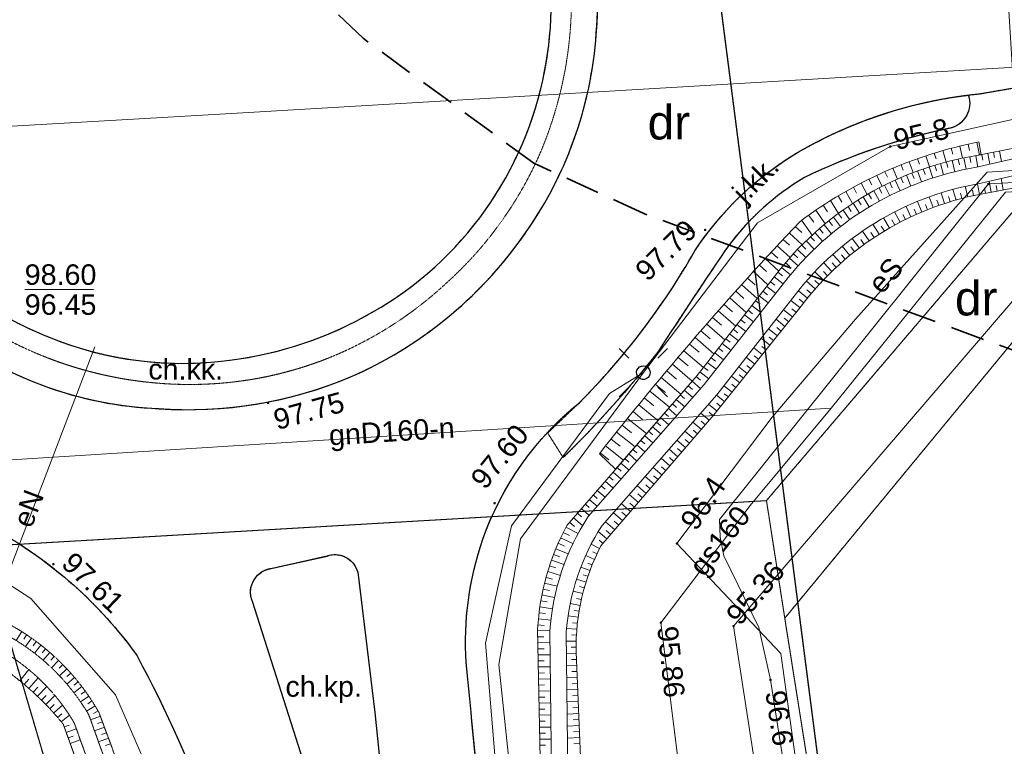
# Model space of a CAD drawing. Extents: x 7422214 to 7520672, y 5676479 to 5816239.
# Tile 12 of 42: x 7474299 to 7477901, y 5774667 to 5777325. Entities that reach past the tile are written whole.
import ezdxf
from ezdxf.enums import TextEntityAlignment as Align

# ---------------------------------------------------------------- set-up
doc = ezdxf.new("R2010")
doc.units = 0
for name, pattern in [('BORDER', [1.75, 0.5, -0.25, 0.5, -0.25, 0, -0.25]), ('DASHED', [0.75, 0.5, -0.25]), ('HIDDEN', [0.375, 0.25, -0.125]), ('PRZER2-1', [1.5, 1, -0.5]), ('PRZER2_5-1', [1.75, 1.25, -0.5]), ('PRZER3-1', [2, 1.5, -0.5])]:
    doc.linetypes.add(name, pattern=pattern)
doc.layers.get('0').update_dxf_attribs({"linetype": 'CONTINUOUS'})
doc.layers.add('!!mapa dcp', color=254, linetype='CONTINUOUS', lineweight=25)
doc.layers.add('- AGP-1_WYMIARY', color=230, linetype='CONTINUOUS', lineweight=9)
doc.layers.add('Granica_opracowania', color=12, linetype='DASHED')
doc.styles.add('Arial', font='arial.ttf')

# ---------------------------------------------------------------- blocks, each defined once
blk = doc.blocks.new('GSPWPS1')
blk.add_hatch(color=0).paths.add_polyline_path([(-0.045, 0), (-0.043467, -0.011647), (-0.038971, -0.0225), (-0.03182, -0.03182), (-0.0225, -0.038971), (-0.011647, -0.043467), (0, -0.045), (0.011647, -0.043467), (0.0225, -0.038971), (0.03182, -0.03182), (0.038971, -0.0225), (0.043467, -0.011647), (0.045, 0), (0.043467, 0.011647), (0.038971, 0.0225), (0.03182, 0.03182), (0.0225, 0.038971), (0.011647, 0.043467), (0, 0.045), (-0.011647, 0.043467), (-0.0225, 0.038971), (-0.03182, 0.03182), (-0.038971, 0.0225), (-0.043467, 0.011647)])
blk = doc.blocks.new('GUPESH1')
blk.add_hatch(color=0).paths.add_polyline_path([(-0.045, 0), (-0.043467, -0.011647), (-0.038971, -0.0225), (-0.03182, -0.03182), (-0.0225, -0.038971), (-0.011647, -0.043467), (0, -0.045), (0.011647, -0.043467), (0.0225, -0.038971), (0.03182, -0.03182), (0.038971, -0.0225), (0.043467, -0.011647), (0.045, 0), (0.043467, 0.011647), (0.038971, 0.0225), (0.03182, 0.03182), (0.0225, 0.038971), (0.011647, 0.043467), (0, 0.045), (-0.011647, 0.043467), (-0.0225, 0.038971), (-0.03182, 0.03182), (-0.038971, 0.0225), (-0.043467, 0.011647)])
blk = doc.blocks.new('GUPGSH1')
blk.add_hatch(color=0).paths.add_polyline_path([(-0.045, 0), (-0.043467, -0.011647), (-0.038971, -0.0225), (-0.03182, -0.03182), (-0.0225, -0.038971), (-0.011647, -0.043467), (0, -0.045), (0.011647, -0.043467), (0.0225, -0.038971), (0.03182, -0.03182), (0.038971, -0.0225), (0.043467, -0.011647), (0.045, 0), (0.043467, 0.011647), (0.038971, 0.0225), (0.03182, 0.03182), (0.0225, 0.038971), (0.011647, 0.043467), (0, 0.045), (-0.011647, 0.043467), (-0.0225, 0.038971), (-0.03182, 0.03182), (-0.038971, 0.0225), (-0.043467, 0.011647)])
blk = doc.blocks.new('GUPWSH1')
blk.add_hatch(color=0).paths.add_polyline_path([(-0.045, 0), (-0.043467, -0.011647), (-0.038971, -0.0225), (-0.03182, -0.03182), (-0.0225, -0.038971), (-0.011647, -0.043467), (0, -0.045), (0.011647, -0.043467), (0.0225, -0.038971), (0.03182, -0.03182), (0.038971, -0.0225), (0.043467, -0.011647), (0.045, 0), (0.043467, 0.011647), (0.038971, 0.0225), (0.03182, 0.03182), (0.0225, 0.038971), (0.011647, 0.043467), (0, 0.045), (-0.011647, 0.043467), (-0.0225, 0.038971), (-0.03182, 0.03182), (-0.038971, 0.0225), (-0.043467, 0.011647)])
blk = doc.blocks.new('GUPISL1_9')
at = {"color": 0}
for points in [[(-0.883883, 0.883883), (-0.53033, 0.53033)], [(0.883883, 0.883883), (0.53033, 0.53033)], [(-0.883883, -0.883883), (-0.53033, -0.53033)], [(0.883883, -0.883883), (0.53033, -0.53033)]]:
    blk.add_lwpolyline(points, dxfattribs=at)
blk.add_lwpolyline([(0, 0.25), (0.085505, 0.234922), (0.160697, 0.19151), (0.216507, 0.125), (0.241482, 0.064705), (0.25, 0), (0.241482, -0.064705), (0.216507, -0.125), (0.170042, -0.183262), (0.10847, -0.225242), (0.03726, -0.247207), (-0.03726, -0.247207), (-0.10847, -0.225242), (-0.170042, -0.183262), (-0.216507, -0.125), (-0.243732, -0.05563), (-0.2493, 0.018682), (-0.232718, 0.091335), (-0.195458, 0.155872), (-0.14083, 0.20656), (-0.07369, 0.238893)], close=True, dxfattribs=at)
blk = doc.blocks.new('mapa dcp')
at = {"layer": '!!mapa dcp', "color": 252, "linetype": 'PRZER3-1', "lineweight": 18}
for points in [[(2541.2, -8794.3), (2240.9, -7771.9), (1071.9, -3789.9), (720.9, -2600.9), (37.9, -638.9), (-645.1, 1324.1), (-1643.1, 4190.1), (-3351.1, 8686.1), (-4700.3, 12240), (-5376.3, 14020.2)], [(32419.2, 2334.6), (20715.4, 1622.5), (6704.3, 769.9), (4287.5, 622.6), (3208.5, 1558.3), (-645.1, 1324.1), (37.9, -638.9), (720.9, -2600.9), (1203, -2572.8), (3591.1, -2433.4), (4488.8, -1380.3), (6777.6, -1245.9), (20836.4, -423.2), (32419.2, 254.5)], [(32419.2, 254.5), (20836.4, -423.2), (6777.6, -1245.9), (6091.9, -1531.9), (4653.9, -1656.9), (3658.1, -2863.3), (4420.7, -7677.7), (4597.2, -8794.3)], [(4597.2, -8794.3), (4420.7, -7677.7), (3658.1, -2863.3), (3591.1, -2433.4), (1203, -2572.8), (720.9, -2600.9), (1071.9, -3789.9), (2240.9, -7771.9), (2541.2, -8794.3)]]:
    blk.add_lwpolyline(points, dxfattribs=at)
at = {"layer": '!!mapa dcp', "color": 252, "linetype": 'Continuous', "lineweight": 18}
for points in [[(2541.2, -8794.3), (2240.9, -7771.9), (1071.9, -3789.9), (720.9, -2600.9), (37.9, -638.9), (-645.1, 1324.1), (-1643.1, 4190.1), (-3351.1, 8686.1), (-3643, 8670), (-1925.1, 4077.1), (-909, 1172), (411, -2620), (788.9, -3887.9), (2230.4, -8794.3)], [(3140.9, -1964.9), (3558.9, -1416.9), (4043.9, -1137.9), (4501.9, -1035.9), (4466.9, -461.9), (4652.9, -397.9), (4467.9, -357.9), (4429.9, 187.1), (4027.9, 200.1), (3594.9, 335.1), (2954.9, 963.1), (2344.9, 1482.1), (2011.9, 2124.1), (1361.9, 2088.1), (1322.9, 2728.1), (1286.9, 2816.1)], [(16837.9, 1276.1), (16715.9, 1290.1), (15307.9, 1168.1), (14334.9, 1147.1), (13207.9, 1056.1), (12900.9, 1014.1), (12864.9, 434.1), (12858.9, -252.9), (12876.9, -687.9), (10500.9, -849.9), (9245.9, -912.9), (6897.9, -1074.9), (4398.9, -1231.9), (3916.9, -1768.9), (3611.9, -2127.9), (3263.9, -2589.9), (3643.9, -2992.9), (3917.9, -4961.9), (4092.9, -6145.9), (4513.9, -8553.9), (4551.2, -8794.3)], [(198.5, -1100.2), (1655.4, -1016.1), (5534, -787.1), (6385.5, -737.8), (10232.5, -500), (13925.7, -277.7), (16905.7, -98.2), (21189.2, 158.3), (21335.8, 162.6), (23157, 257.1), (27273.8, 455.9), (28650, 550.7)], [(21183.9, -187.9), (18291.9, -373.9), (16995.9, -466.9), (16792.9, -419.9), (16641.9, -459.9), (14629.9, -580.9), (13257.9, -704.9), (13038.9, -747.9), (10867.9, -913.9), (10515.9, -934.9), (10283.9, -949.9), (7891.9, -1094.9), (4402.9, -1274.9), (3419.9, -2501.9), (3421.9, -2566.9), (3434.9, -2634.9), (3563.9, -2896.9), (3605.9, -3088.9), (3768.9, -4134.9), (3828.9, -4616.9), (1348.9, -5004.9), (54.9, -4045.9)], [(32419.2, -5575.6), (30932.3, -6454.4), (4420.7, -7677.7), (3658.1, -2863.3), (4653.9, -1656.9), (6091.9, -1531.9), (6777.6, -1245.9), (32419.2, 254.5)], [(3828.2, -2094.8), (4466, -1305.2), (10215.3, -981.3), (16416.3, -620.6), (18538, -506.9), (21651.3, -333.7), (26604.7, -52.1), (28718.1, 61.6)], [(-1570.1, -118.9), (-1538.1, -707.9), (-1735.1, -774.9), (-1533.1, -818.9), (-1494.1, -1339.9), (-948.1, -1399.9), (-535.1, -1594.9), (86.9, -2269.9), (776.9, -2711.9), (899.9, -2790.9), (1209.9, -3143.9), (1457.9, -3713.9), (2022.9, -3606.9), (2112.9, -3740.9), (2132.9, -3583.9), (2606.9, -3479.9), (2563.9, -2954.9), (2658.9, -2524.9), (3016.9, -2041.9), (3140.9, -1964.9)], [(-5760.4, -1438.7), (-5655.3, -2120.9), (-4840.3, -3134.1), (-4532.7, -3086.4), (-3149.2, -2872.2), (-1319.1, -2588.8), (-26.9, -3736.2), (1286.6, -4901.6), (1461.9, -4873.8), (3092.4, -4621), (3714.8, -4525), (3723.6, -4523.2), (3705, -4404.4), (3470.8, -2892.5), (4610.3, -1564.1), (5554.9, -1423.9), (6020.5, -1309.8), (6385.5, -737.8)], [(4266.8, -1144.4), (4272.3, -1165.7)], [(4308.6, -1180.3), (4298, -1136.4)], [(4329.3, -1129.1), (4334.3, -1151.8)], [(4370.3, -1168.9), (4360.7, -1122.4)], [(4143.9, -1182.3), (4150.9, -1202.2)], [(4187.6, -1212.1), (4174.3, -1171.9)], [(4205, -1162.1), (4211.4, -1182.5)], [(4248, -1194.5), (4235.8, -1152.9)], [(4292.1, -1183.8), (4296.7, -1204.5)], [(4322.1, -1220.8), (4313.7, -1179.3)], [(4335.4, -1175.1), (4339.2, -1195.9)], [(4364, -1212.8), (4357.1, -1171.4)], [(4378.8, -1167.2), (4382.7, -1187.4)], [(4408.2, -1202.7), (4400.4, -1163)], [(4422, -1158.8), (4425.8, -1178.3)], [(4451.2, -1192.9), (4443.7, -1154.6)], [(4070.8, -1256.7), (4053.9, -1217.1)], [(4083.7, -1204.9), (4091.7, -1224.6)], [(4128.3, -1233), (4113.7, -1193.3)], [(4164.8, -1219.7), (4171.9, -1239.8)], [(4199.2, -1253.2), (4185.8, -1212.7)], [(4206.8, -1206.1), (4212.8, -1226.6)], [(4239.3, -1241), (4228, -1199.9)], [(4249.3, -1194.2), (4254.5, -1214.8)], [(4280.5, -1230.1), (4270.6, -1188.8)], [(3966.2, -1257.2), (3976.3, -1277.9)], [(4014.1, -1283.9), (3995.2, -1243.3)], [(4024.4, -1229.9), (4033.4, -1249.9)], [(4080, -1299.5), (4062.5, -1260.5)], [(4082.6, -1251.6), (4091, -1271.2)], [(4119.1, -1282.6), (4102.9, -1243)], [(4123.4, -1234.9), (4131.2, -1254.8)], [(4158.8, -1267.1), (4144.1, -1227.1)], [(4457, -1296.6), (4449.2, -1255.1)], [(3909.1, -1286.8), (3920.9, -1308.3)], [(3959.6, -1313.7), (3937.5, -1271.7)], [(4003.1, -1289.6), (4013.1, -1308.5)], [(4042.2, -1317.6), (4022.7, -1279.5)], [(4042.5, -1269.8), (4051.6, -1289.2)], [(4284.5, -1333.5), (4273.4, -1294.6)], [(4327.2, -1322.2), (4317.6, -1283.6)], [(4370.2, -1312.8), (4362.8, -1274.4)], [(4391.9, -1308.7), (4388.5, -1289.4)], [(4413.6, -1304.7), (4406.2, -1265.1)], [(4435.3, -1300.7), (4431.5, -1280.4)], [(3853.2, -1318.7), (3866.8, -1341.5)], [(3906.2, -1346.7), (3881, -1302.5)], [(3967.4, -1358.7), (3945.4, -1322.1)], [(3964.4, -1310.9), (3975.1, -1329.4)], [(4004.4, -1337.5), (3983.6, -1300.1)], [(4200.8, -1361), (4185.9, -1322.2)], [(4242.4, -1346.4), (4229.7, -1307.3)], [(4263.4, -1339.7), (4257.4, -1320.2)], [(4305.8, -1327.6), (4300.6, -1308.2)], [(4348.7, -1317.3), (4344.6, -1298)], [(3798.7, -1352.7), (3814.6, -1376.8)], [(3854.8, -1382.5), (3825.8, -1335.4)], [(3889.7, -1357.7), (3901.6, -1375.5)], [(3931.3, -1381.4), (3908.1, -1345.5)], [(3926.6, -1333.6), (3937.9, -1351.7)], [(4119.6, -1395.4), (4101.7, -1356.9)], [(4139.6, -1386.2), (4131, -1366.9)], [(4159.8, -1377.4), (4143.4, -1338.6)], [(4180.2, -1369), (4172.4, -1349.6)], [(4221.5, -1353.5), (4214.8, -1333.9)], [(3745.5, -1389), (3763.9, -1414.8)], [(3806.1, -1420.4), (3771.9, -1370.6)], [(3862.4, -1430.2), (3836.2, -1396.5)], [(3853.8, -1383.3), (3866.6, -1400.3)], [(3896.1, -1405.4), (3871.6, -1370.3)], [(4041.4, -1436.3), (4019.9, -1398.8)], [(4080.1, -1415), (4060, -1377.1)], [(4099.7, -1405), (4090.1, -1386)], [(3696.7, -1430.4), (3720.6, -1452.7)], [(3758.9, -1461.5), (3719.5, -1407.8)], [(3784.9, -1438.4), (3798.8, -1454.4)], [(3829, -1456.8), (3801.7, -1424.1)], [(3818.8, -1410.2), (3832.2, -1426.8)], [(4003.6, -1459), (3980.8, -1422.2)], [(4022.4, -1447.4), (4011.3, -1428.9)], [(4060.6, -1425.4), (4050.2, -1406.6)], [(3721.5, -1497.5), (3674.8, -1453.9)], [(3752.1, -1467.8), (3766.5, -1483.4)], [(3796.7, -1484.6), (3768.4, -1452.9)], [(3931.1, -1509.1), (3905, -1474.2)], [(3966.9, -1483.3), (3942, -1447.6)], [(3985.1, -1471), (3973, -1452.9)], [(3677.3, -1544.3), (3630.9, -1500.9)], [(3652.8, -1477.4), (3676, -1499)], [(3720.4, -1498.5), (3735.3, -1513.5)], [(3765.5, -1513.6), (3736.1, -1483)], [(3896.4, -1536.3), (3868.5, -1502.8)], [(3913.6, -1522.5), (3900.2, -1505.3)], [(3948.8, -1496), (3936.1, -1478.4)], [(3635.9, -1593.5), (3587, -1548)], [(3609, -1524.4), (3632.6, -1546.5)], [(3706.9, -1574.5), (3675.2, -1546.7)], [(3689.9, -1530.4), (3705.6, -1544.5)], [(3735.4, -1543.8), (3705, -1514.3)], [(3862.8, -1565), (3833.9, -1532.5)], [(3879.5, -1550.5), (3865.3, -1534)], [(3565.4, -1571.7), (3591, -1594.9)], [(3679.2, -1606.9), (3646.6, -1580.3)], [(3660.7, -1563.4), (3676.8, -1577)], [(3830.5, -1594.9), (3800.5, -1563.5)], [(3846.5, -1579.8), (3831.8, -1563.8)], [(3522.2, -1619.5), (3549.6, -1644.2)], [(3596.8, -1643.5), (3543.8, -1595.6)], [(3652.2, -1640.7), (3619.2, -1614.9)], [(3632.8, -1597.5), (3649.3, -1610.5)], [(3799.4, -1626.2), (3768, -1596.5)], [(3814.7, -1610.4), (3799.3, -1595.2)], [(3557.1, -1694.3), (3500.7, -1643.3)], [(3625, -1675.4), (3592, -1649.7)], [(3605.6, -1632.3), (3622.1, -1645.2)], [(3769.6, -1658.7), (3737.4, -1630.3)], [(3784.3, -1642.3), (3768.4, -1627.7)], [(3517.4, -1745.1), (3457.6, -1691.1)], [(3479.1, -1667.2), (3508.2, -1693.5)], [(3597.8, -1710.1), (3564.9, -1684.4)], [(3578.5, -1667), (3594.9, -1679.9)], [(3741.1, -1692.3), (3708.3, -1665.4)], [(3755.1, -1675.4), (3738.9, -1661.5)], [(3436.3, -1715.2), (3467.3, -1742.3)], [(3570.5, -1744.8), (3537.7, -1719.2)], [(3551.3, -1701.8), (3567.7, -1714.6)], [(3713.8, -1727), (3680.8, -1700.5)], [(3727.4, -1709.6), (3710.6, -1696.7)], [(3393.9, -1763.6), (3426.3, -1791.9)], [(3478.6, -1794.9), (3415.1, -1739.4)], [(3543.3, -1779.5), (3510.6, -1753.9)], [(3524.2, -1736.5), (3540.5, -1749.3)], [(3686.3, -1761.4), (3653.5, -1735.2)], [(3700, -1744.2), (3683.6, -1731.1)], [(3438.9, -1845.6), (3372.8, -1787.8)], [(3516.1, -1814.2), (3483.4, -1788.7)], [(3497, -1771.3), (3513.3, -1784.1)], [(3658.7, -1795.9), (3626.3, -1769.9)], [(3644.9, -1813.1), (3628.8, -1800.2)], [(3672.5, -1778.7), (3656.2, -1765.6)], [(3399.3, -1896.4), (3330.4, -1836.2)], [(3351.6, -1812), (3385.4, -1841.5)], [(3488.8, -1848.9), (3456.3, -1823.4)], [(3469.9, -1806.1), (3486.2, -1818.8)], [(3631.1, -1830.3), (3599.1, -1804.6)], [(3617.3, -1847.5), (3601.4, -1834.7)], [(677.9, -3064.9), (1134.9, -1870.9)], [(3309.5, -1860.6), (3344.9, -1890.6)], [(3461.6, -1883.5), (3429.1, -1858.2)], [(3442.7, -1840.8), (3459, -1853.5)], [(3603.5, -1864.7), (3571.9, -1839.4)], [(3589.7, -1881.9), (3574, -1869.3)], [(3828.2, -2094.8), (3531.9, -2450.9), (3204.9, -2879.9), (3357.9, -4102.9), (3053.9, -4129.9), (1317.9, -4337.9), (982.9, -4367.9), (-413.1, -2501.9), (-1136.1, -2179.9), (-3116.2, -2410.8), (-4620.1, -2581.4), (-4702.1, -2589.9), (-5171.1, -2247.9), (-5564.1, -1899.8)], [(3360.5, -1946), (3288.7, -1885.1)], [(3434.4, -1918.2), (3402, -1892.9)], [(3415.6, -1875.6), (3431.8, -1888.2)], [(3548.3, -1933.5), (3517.5, -1908.8)], [(3575.9, -1899.1), (3544.7, -1874.1)], [(3562.1, -1916.3), (3546.6, -1903.9)], [(3319.8, -1995.8), (3247.1, -1934.2)], [(3267.9, -1909.7), (3304.3, -1940.5)], [(3407.1, -1952.9), (3374.8, -1927.7)], [(3388.4, -1910.3), (3404.6, -1923)], [(3520.8, -1967.9), (3490.2, -1943.5)], [(3534.5, -1950.7), (3519.2, -1938.4)], [(3140.9, -1964.9), (2691.9, -2572.9), (2611.9, -3032.9), (2653.9, -3426.9), (2752.9, -4629.9), (3181.9, -6587.9), (3638.5, -8794.3)], [(3226.3, -1958.8), (3262.5, -1989.4)], [(3333.8, -1979.6), (3349.4, -1993.1)], [(3379.9, -1987.6), (3347.7, -1962.5)], [(3361.3, -1945.1), (3377.4, -1957.7)], [(3493.2, -2002.3), (3463, -1978.2)], [(3507, -1985.1), (3491.8, -1973)], [(3185.1, -2008.1), (3221.3, -2037.9)], [(3278.6, -2043.3), (3205.5, -1983.3)], [(3304.9, -2012.9), (3320.4, -2026.4)], [(3350.5, -2023.3), (3319.4, -1996.3)], [(3465.6, -2036.8), (3435.8, -2012.9)], [(3479.4, -2019.6), (3464.4, -2007.6)], [(3236.4, -2091.9), (3164.7, -2033)], [(3276, -2046.2), (3291.4, -2059.6)], [(3321.4, -2056.4), (3290.5, -2029.6)], [(3438, -2071.2), (3408.5, -2047.5)], [(3451.8, -2054), (3437, -2042.1)], [(3194.2, -2140.5), (3123.8, -2082.7)], [(3144.3, -2057.8), (3179.8, -2087)], [(3247.1, -2079.5), (3262.4, -2092.8)], [(3292.3, -2089.6), (3261.5, -2062.9)], [(3410.4, -2105.6), (3379.4, -2080.7)], [(3424.2, -2088.4), (3409.1, -2076.3)], [(615.2, -2297.1), (3828.2, -2094.8)], [(3103.4, -2107.5), (3138.3, -2136.2)], [(3218.1, -2112.8), (3233.4, -2126)], [(3263.2, -2122.7), (3232.6, -2096.2)], [(3382.1, -2139.4), (3351.2, -2112.8)], [(3396.5, -2122.7), (3381.1, -2109.5)], [(3063.1, -2157.6), (3097.4, -2185)], [(3152.9, -2188.1), (3083.2, -2132.5)], [(3189.2, -2146.1), (3204.4, -2159.2)], [(3234.1, -2155.8), (3203.7, -2129.4)], [(3353.3, -2172.8), (3322.1, -2145.9)], [(3367.7, -2156.1), (3352.2, -2142.7)], [(3110.7, -2236.7), (3043.1, -2182.8)], [(3175.9, -2222.1), (3145.8, -2196)], [(3160.3, -2179.4), (3175.3, -2192.5)], [(3205, -2189), (3174.8, -2162.7)], [(3324.5, -2206.2), (3293, -2179)], [(3338.9, -2189.5), (3323.2, -2176)], [(3023, -2207.9), (3056.3, -2234.5)], [(3146.7, -2255.3), (3116.9, -2229.3)], [(3131.4, -2212.7), (3146.3, -2225.7)], [(3295.7, -2239.6), (3263.9, -2212.2)], [(3310.1, -2222.9), (3294.3, -2209.3)], [(2982.9, -2258.2), (3015.1, -2283.9)], [(3068.5, -2285.3), (3003, -2233.1)], [(3117.6, -2288.4), (3088, -2262.6)], [(3102.4, -2246), (3117.3, -2258.9)], [(3266.9, -2273), (3234.8, -2245.3)], [(3281.3, -2256.3), (3265.3, -2242.5)], [(3088.5, -2321.5), (3059, -2295.9)], [(3073.5, -2279.3), (3088.3, -2292.1)], [(3238.1, -2306.4), (3205.6, -2278.4)], [(3252.5, -2289.7), (3236.4, -2275.8)], [(3059.4, -2354.7), (3030.1, -2329.2)], [(3044.6, -2312.6), (3059.3, -2325.3)], [(3209.3, -2339.8), (3176.5, -2311.6)], [(3223.7, -2323.1), (3207.4, -2309.1)], [(3030.3, -2387.8), (3001.2, -2362.5)], [(3015.7, -2345.8), (3030.3, -2358.5)], [(3180.5, -2373.2), (3147.4, -2344.7)], [(3166.1, -2389.9), (3149.5, -2375.6)], [(3194.9, -2356.5), (3178.5, -2342.3)], [(2957.8, -2412.4), (2972.2, -2425)], [(3001.2, -2421), (2972.3, -2395.8)], [(2986.7, -2379.1), (3001.3, -2391.8)], [(3122.9, -2440), (3089.2, -2411)], [(3151.7, -2406.6), (3118.3, -2377.8)], [(3137.3, -2423.3), (3120.5, -2408.9)], [(2928.9, -2445.7), (2943.2, -2458.2)], [(2972.1, -2454.1), (2943.3, -2429.1)], [(3094.1, -2473.4), (3060.1, -2444.1)], [(3108.5, -2456.7), (3091.6, -2442.1)], [(2899.9, -2479), (2915.1, -2492.2)], [(2943, -2487.2), (2914.4, -2462.4)], [(3065.3, -2506.8), (3031, -2477.2)], [(3079.7, -2490.1), (3062.6, -2475.4)], [(2871, -2512.3), (2889.3, -2528.2)], [(2918.7, -2524.5), (2885.5, -2495.7)], [(3036.5, -2540.2), (3001.9, -2510.4)], [(3050.9, -2523.5), (3033.7, -2508.7)], [(2847.8, -2549.5), (2870.2, -2560.8)], [(2902.5, -2553.3), (2857.8, -2529.8)], [(3007.7, -2573.6), (2976, -2546.3)], [(3022.1, -2556.9), (3005, -2542.1)], [(2829.2, -2589.4), (2851.9, -2599.5)], [(2883.5, -2590.3), (2838.3, -2569.3)], [(2981.1, -2608.5), (2950.1, -2592.7)], [(2993.3, -2590.3), (2979, -2578)], [(2866.4, -2628.3), (2820.6, -2609.7)], [(2971.4, -2628.3), (2955.5, -2620.9)], [(2851, -2667.1), (2804.9, -2651)], [(2812.5, -2630.3), (2835.4, -2639.1)], [(2962.3, -2648.4), (2930.1, -2634)], [(2953.8, -2668.7), (2937.3, -2662.1)], [(2837.5, -2706.6), (2791.2, -2692.9)], [(2797.8, -2671.8), (2820.9, -2679.5)], [(2945.8, -2689.3), (2912.2, -2677)], [(2825.9, -2746.6), (2779.5, -2735.4)], [(2785.1, -2714.1), (2808.3, -2720.5)], [(2931.5, -2731), (2896.9, -2720.4)], [(2938.4, -2710), (2921.3, -2704.2)], [(2774.5, -2756.9), (2797.6, -2762)], [(2919.5, -2773.4), (2884, -2764.5)], [(2925.2, -2752.1), (2907.7, -2747.1)], [(2765.9, -2800.1), (2789, -2804.1)], [(2816.1, -2787.9), (2769.9, -2778.4)], [(2914.4, -2794.9), (2896.4, -2791)], [(2759.4, -2843.7), (2782.4, -2846.4)], [(2808.4, -2828.9), (2762.4, -2821.9)], [(2909.9, -2816.5), (2873.6, -2809.3)], [(2905.9, -2838.2), (2887.6, -2835.2)], [(2802.7, -2870.3), (2757, -2865.7)], [(2902.6, -2860), (2865.6, -2854.6)], [(2899.9, -2881.8), (2881.2, -2879.8)], [(846.4, -2944.8), (867.1, -2912.4)], [(2754, -2909.6), (2799.1, -2908.7)], [(2755, -2887.6), (2777.8, -2889.5)], [(2897.7, -2903.8), (2860.1, -2900.9)], [(885.1, -2924.1), (874.5, -2940)], [(880.6, -2967.1), (902.8, -2936.1)], [(920.1, -2948.7), (908.8, -2963.9)], [(2754.5, -2931.7), (2776.8, -2931.2)], [(2755, -2953.7), (2799.4, -2952.8)], [(2895.2, -2947.8), (2859.3, -2946.9)], [(2896.1, -2925.8), (2877.6, -2924.7)], [(913.6, -2991.2), (937.1, -2961.6)], [(953.8, -2975.1), (941.9, -2989.6)], [(945.8, -3017.4), (970.2, -2988.9)], [(2755.4, -2975.8), (2777.5, -2975.3)], [(2894.8, -2969.9), (2877.2, -2969.7)], [(986.1, -3003.1), (973.5, -3016.9)], [(976.1, -3044.9), (1001.8, -3017.8)], [(2755.9, -2997.8), (2799.9, -2996.9)], [(2756.3, -3019.9), (2778.3, -3019.4)], [(2859.8, -2993.4), (2895.2, -2991.9)], [(2896.1, -3013.9), (2878.1, -3014.7)], [(860, -3092.4), (892.8, -3051.4)], [(1017, -3032.8), (1003.7, -3045.9)], [(1005, -3073.8), (1031.8, -3048.2)], [(2756.8, -3041.9), (2800.4, -3041)], [(2860.3, -3037.5), (2897.1, -3036)], [(2898, -3058), (2879.3, -3058.8)], [(876.5, -3106), (893.5, -3086.2)], [(892.7, -3120), (926.9, -3081.4)], [(1032.3, -3104.3), (1060.3, -3080.2)], [(1046.3, -3064.1), (1032.4, -3076.3)], [(1073.9, -3096.7), (1059.5, -3108.2)], [(2757.2, -3064), (2779, -3063.5)], [(2757.7, -3086), (2800.9, -3085.1)], [(2860.9, -3081.7), (2899, -3080)], [(908.7, -3134.3), (925.8, -3115.6)], [(924.3, -3148.9), (958.5, -3112.8)], [(1058, -3136.1), (1087.1, -3113.6)], [(1099.8, -3130.8), (1085, -3141.5)], [(2758.2, -3108.1), (2779.7, -3107.6)], [(2758.6, -3130.1), (2801.4, -3129.2)], [(2861.4, -3125.8), (2900.8, -3124.1)], [(2899.9, -3102.1), (2880.5, -3102.9)], [(939.7, -3163.8), (956.7, -3146.5)], [(954.8, -3178.9), (988.2, -3146.1)], [(1082, -3169.2), (1112.2, -3148.3)], [(1124, -3166.1), (1108.6, -3176.1)], [(2759.1, -3152.2), (2780.4, -3151.7)], [(2861.9, -3169.9), (2902.7, -3168.2)], [(2901.8, -3146.1), (2881.7, -3147)], [(969.6, -3194.4), (985.9, -3178.9)], [(984, -3210.2), (1016.3, -3181.6)], [(1104.3, -3203.6), (1135.4, -3184.2)], [(1146.3, -3202.6), (1130.2, -3211.9)], [(2759.5, -3174.2), (2801.9, -3173.3)], [(2760, -3196.3), (2781.1, -3195.8)], [(2903.7, -3190.2), (2882.9, -3191.1)], [(998.2, -3226.3), (1013.7, -3213)], [(1012, -3242.6), (1041.6, -3218.1)], [(1119.2, -3235.4), (1154.8, -3222.2)], [(2760.4, -3218.3), (2802.5, -3217.4)], [(2760.9, -3240.3), (2781.8, -3239.9)], [(2862.4, -3214), (2904.6, -3212.2)], [(2905.6, -3234.3), (2884.1, -3235.2)], [(1022.5, -3260.9), (1041, -3254.2)], [(1029.8, -3281), (1066.8, -3267.7)], [(1133.6, -3275.7), (1169.7, -3262.4)], [(1162.2, -3242.3), (1144.3, -3248.9)], [(2761.4, -3262.4), (2803, -3261.5)], [(2862.9, -3258.2), (2906.5, -3256.3)], [(1037, -3301.1), (1055.5, -3294.5)], [(1044.3, -3321.3), (1081.2, -3308)], [(1148, -3316), (1184.5, -3302.5)], [(1177.1, -3282.5), (1158.9, -3289.1)], [(2761.8, -3284.4), (2782.5, -3284)], [(2762.3, -3306.5), (2803.5, -3305.6)], [(2863.4, -3302.3), (2908.4, -3300.4)], [(2907.4, -3278.3), (2885.3, -3279.3)], [(1191.9, -3322.6), (1173.6, -3329.4)], [(2762.7, -3328.5), (2783.2, -3328.1)], [(2909.3, -3322.4), (2886.5, -3323.4)]]:
    blk.add_lwpolyline(points, dxfattribs=at)
at = {"layer": '!!mapa dcp', "color": 252, "linetype": 'HIDDEN', "lineweight": 35, "ltscale": 500}
blk.add_lwpolyline([(18291.9, 6913.1), (18655.9, 6231.1), (18697.5, 5474.8), (18953.6, 1676.6), (19009.2, 646.9), (18909.9, -55.9), (18469.9, -690.9), (17881.9, -1192.9), (17184.9, -1527.9), (16425.9, -1673.9), (6310.9, -2285.9), (5840.9, -2276.9), (5087.9, -2103.9), (3144.9, -1383.9), (2739.9, -1198.9), (2115.9, -741.9), (531.9, 769.1)], dxfattribs=at)
at = {"layer": '!!mapa dcp', "color": 252, "linetype": 'Continuous', "lineweight": 25}
for points in [[(1368.9, -2096.9, 0.117647), (2069.9, -1980.9, 0.136), (2697.9, -1470.9, 0.140085), (2968.9, -722.9, 0.149107), (2804.9, 59.1, 0.159559), (2203.9, 707.1, 0.15344), (1350.9, 897.1, 0.165518), (500.9, 557.1, 0.1528), (27.9, -167.9, 0.153903), (27.9, -1038.9, 0.162568), (568.9, -1800.9, 0.158562)], [(1627.9, -1919.9, 0.100449), (2151.9, -1742.9, 0.109683), (2562.9, -1369.9, 0.107837), (2779.9, -861.9, 0.096375), (2778.9, -352.9, 0.099005), (2578.9, 136.1, 0.112203), (2168.9, 533.1, 0.115971), (1580.9, 728.1, 0.103565), (987.9, 653.1, 0.119873), (472.9, 310.1, 0.12424), (171.9, -247.9, 0.116803), (157.9, -881.9, 0.128374), (429.9, -1445.9, 0.125712), (970.9, -1836.9, 0.129896)], [(2089.9, -3991.9), (1710.9, -2801.9, -0.511411), (1784.9, -2680.9), (1983.9, -2635.9, -0.475894), (2097.9, -2704.9), (2158.9, -3207.9), (2235.9, -3957.9, -0.410888), (2187.9, -4046.9, -0.459366)]]:
    blk.add_lwpolyline(points, format="xyb", close=True, dxfattribs=at)
at = {"layer": '!!mapa dcp', "color": 252, "linetype": 'PRZER3-1', "lineweight": 18}
for points in [[(1368.9, -2096.9, 0.117647), (2069.9, -1980.9, 0.136), (2697.9, -1470.9, 0.140085), (2968.9, -722.9, 0.149107), (2804.9, 59.1, 0.159559), (2203.9, 707.1, 0.15344), (1350.9, 897.1, 0.165518), (500.9, 557.1, 0.1528), (27.9, -167.9, 0.153903), (27.9, -1038.9, 0.162568), (568.9, -1800.9, 0.158562)], [(4329.9, -950.9, -0.445187), (4261.9, -1070.9, 0.061585), (3727.9, -1251.9, 0.09437), (3455.9, -1495.9, 0.008799), (3196.9, -1885.9, -0.031897), (2847.9, -2275.9), (2790.9, -2185.9), (2906.9, -2074.9, 0.066278), (3328.9, -1519.9, -0.107613), (3684.9, -1171.9, -0.107075)], [(2089.9, -3991.9), (1710.9, -2801.9, -0.511411), (1784.9, -2680.9), (1983.9, -2635.9, -0.475894), (2097.9, -2704.9), (2158.9, -3207.9), (2235.9, -3957.9, -0.410888), (2187.9, -4046.9, -0.459366)]]:
    blk.add_lwpolyline(points, format="xyb", close=True, dxfattribs=at)
at = {"layer": '!!mapa dcp', "color": 252, "linetype": 'PRZER2-1', "lineweight": 18}
for points in [[(1368.9, -2096.9, 0.117647), (2069.9, -1980.9, 0.136), (2697.9, -1470.9, 0.140085), (2968.9, -722.9, 0.149107), (2804.9, 59.1, 0.159559), (2203.9, 707.1, 0.15344), (1350.9, 897.1, 0.165518), (500.9, 557.1, 0.1528), (27.9, -167.9, 0.153903), (27.9, -1038.9, 0.162568), (568.9, -1800.9, 0.158562)], [(1643.9, -1998.9, 0.066523), (1990.9, -1910.9, 0.091685), (2420.9, -1636.9, 0.105346), (2760.9, -1167.9, 0.098752), (2877.9, -615.9, 0.088338), (2771.9, -86.9, 0.097851), (2447.9, 408.1, 0.1133), (1914.9, 734.1, 0.117239), (1270.9, 793.1, 0.11808), (663.9, 563.1, 0.117741), (225.9, 79.1, 0.116381), (55.9, -559.9, 0.119299), (195.9, -1217.9, 0.118722), (626.9, -1726.9, 0.063216), (943.9, -1903.9, 0.125019)], [(1326.9, -1999.9, 0.123224), (1990.9, -1910.9, 0.091685), (2420.9, -1636.9, 0.105346), (2760.9, -1167.9, 0.098752), (2877.9, -615.9, 0.088338), (2771.9, -86.9, 0.097851), (2447.9, 408.1, 0.1133), (1914.9, 734.1, 0.117239), (1270.9, 793.1, 0.11808), (663.9, 563.1, 0.117741), (225.9, 79.1, 0.116381), (55.9, -559.9, 0.119299), (195.9, -1217.9, 0.118722), (626.9, -1726.9, 0.132592)], [(1627.9, -1919.9, 0.100449), (2151.9, -1742.9, 0.109683), (2562.9, -1369.9, 0.107837), (2779.9, -861.9, 0.096375), (2778.9, -352.9, 0.099005), (2578.9, 136.1, 0.112203), (2168.9, 533.1, 0.115971), (1580.9, 728.1, 0.103565), (987.9, 653.1, 0.119873), (472.9, 310.1, 0.12424), (171.9, -247.9, 0.116803), (157.9, -881.9, 0.128374), (429.9, -1445.9, 0.125712), (970.9, -1836.9, 0.129896)], [(2089.9, -3991.9), (1710.9, -2801.9, -0.511411), (1784.9, -2680.9), (1983.9, -2635.9, -0.475894), (2097.9, -2704.9), (2158.9, -3207.9), (2235.9, -3957.9, -0.410888), (2187.9, -4046.9, -0.459366)]]:
    blk.add_lwpolyline(points, format="xyb", close=True, dxfattribs=at)
at = {"layer": '!!mapa dcp', "color": 252, "linetype": 'Continuous', "lineweight": 18}
for points in [[(6741.4, -247), (37.9, -638.9), (720.9, -2600.9), (3591.1, -2433.4), (4488.8, -1380.3), (6777.6, -1245.9)], [(3591.1, -2433.4), (4488.8, -1380.3), (6777.6, -1245.9), (6091.9, -1531.9), (4653.9, -1656.9), (3658.1, -2863.3)], [(3591.1, -2433.4), (720.9, -2600.9), (1071.9, -3789.9), (2240.9, -7771.9), (4420.7, -7677.7), (3658.1, -2863.3)]]:
    blk.add_lwpolyline(points, close=True, dxfattribs=at)
at = {"layer": '!!mapa dcp', "color": 252, "linetype": 'Continuous', "lineweight": 25}
for points in [[(2610.9, -4182.9, -0.002831), (2492.9, -3025.9, -0.099868), (2553.9, -2573.9, -0.13847), (2906.9, -2074.9, 0.066278), (3328.9, -1519.9, -0.107613), (3684.9, -1171.9, -0.111379), (4371.9, -944.9), (5654.9, -724.9, -0.049221), (6590.9, -631.9)], [(4329.9, -950.9, -0.445187), (4261.9, -1070.9, 0.061585), (3727.9, -1251.9, 0.09437), (3455.9, -1495.9, 0.008799), (3196.9, -1885.9, -0.031897), (2847.9, -2275.9)], [(-3613.1, -2457.9, -0.186405), (-3364.1, -1652.9, -0.15411), (-2765.1, -1242.9, -0.044528), (-2405.1, -1191.9, -0.005229), (-1125.1, -1247.9, -0.172912), (-425.1, -1542.9, 0.059288), (155.9, -2177.9, 0.060059), (773.9, -2540.9, -0.109936), (1287.9, -2998.9, -0.070462), (1762.9, -4291.9)]]:
    blk.add_lwpolyline(points, format="xyb", dxfattribs=at)
at = {"layer": '!!mapa dcp', "color": 252, "linetype": 'PRZER3-1', "lineweight": 18}
for points in [[(2610.9, -4182.9, -0.002831), (2492.9, -3025.9, -0.099868), (2553.9, -2573.9, -0.13847), (2906.9, -2074.9, 0.066278), (3328.9, -1519.9, -0.107613), (3684.9, -1171.9, -0.111379), (4371.9, -944.9), (5654.9, -724.9, -0.049221), (6590.9, -631.9)], [(-3613.1, -2457.9, -0.186405), (-3364.1, -1652.9, -0.15411), (-2765.1, -1242.9, -0.044528), (-2405.1, -1191.9, -0.005229), (-1125.1, -1247.9, -0.172912), (-425.1, -1542.9, 0.059288), (155.9, -2177.9, 0.060059), (773.9, -2540.9, -0.109936), (1287.9, -2998.9, -0.070462), (1762.9, -4291.9)]]:
    blk.add_lwpolyline(points, format="xyb", dxfattribs=at)
at = {"layer": '!!mapa dcp', "color": 252, "linetype": 'Continuous', "lineweight": 18}
for points in [[(5280.9, -1141.9), (4401.9, -1306.9, 0.1919), (3717.9, -1721.9), (3398.9, -2119.9), (2985.9, -2598.9, 0.124877), (2894.9, -2985.9), (2913.9, -3429.9), (3052.9, -4139.9), (2925.9, -4126.9), (2864.9, -3432.9), (2858.9, -2914.9, -0.125643), (2989.9, -2523.9), (3409.9, -2045.9), (3714.9, -1656.9, -0.182398), (4376.9, -1271.9), (4633.9, -1211.9)], [(4621.9, -1153.9), (4358.9, -1213.9, 0.183154), (3670.9, -1616.9), (3363.9, -2007.9), (2938.9, -2491.9, 0.128109), (2798.9, -2910.9), (2804.9, -3432.9), (2865.9, -4131.9), (2825.9, -4134.9), (2764.9, -3434.9), (2753.9, -2903.9, -0.108875), (2860.9, -2523.9), (3337.9, -1974.9), (3637.9, -1590.9, -0.186636), (4359.9, -1170.9), (5208.9, -1004.9)]]:
    blk.add_lwpolyline(points, format="xyb", dxfattribs=at)
blk.add_lwpolyline([(4376.8, -1167.6), (4359.9, -1170.9, 0.186636), (3637.9, -1590.9), (3337.9, -1974.9), (3039.6, -2318.6), (2979.9, -2261.9, -0.023261), (3713.9, -1411.9, -0.112128), (4367.9, -1120.9)], format="xyb", close=True, dxfattribs=at)
at = {"layer": '!!mapa dcp', "color": 252, "linetype": 'PRZER3-1', "lineweight": 18}
blk.add_lwpolyline([(3591.1, -2433.4), (4488.8, -1380.3), (6777.6, -1245.9), (6091.9, -1531.9), (4653.9, -1656.9), (3658.1, -2863.3)], close=True, dxfattribs=at)
at = {"layer": '!!mapa dcp', "color": 252, "linetype": 'PRZER2_5-1', "lineweight": 18}
for points in [[(1560.9, -4362.9), (1314.9, -3655.9), (1149.9, -3208.9, 0.164173), (751.9, -2851.9), (130.9, -2503.9), (-206.1, -2183.9), (-543.1, -1804.9), (-713.1, -1643.9, 0.113319), (-1204.1, -1498.9), (-2568.1, -1458.9, 0.183661), (-3310.1, -1992.9), (-3320.1, -2053.9), (-3286.1, -2088.9), (-3223.1, -2089.9, -0.177622), (-2534.1, -1601.9), (-1189.1, -1645.9, -0.121729), (-798.1, -1758.9), (-634.1, -1903.9), (-292.1, -2297.9), (40.9, -2606.9), (692.9, -2980.9, -0.098298), (1018.9, -3250.9), (1180.9, -3699.9), (1351.9, -4437.9)], [(1522.9, -4375.9), (1273.9, -3667.9), (1112.9, -3217.9, 0.164961), (730.9, -2885.9), (104.9, -2529.9), (-195.1, -2255.9), (-570.1, -1825.9, 0.155879), (-909.1, -1596.9), (-1192.1, -1542.9), (-2550.1, -1501.9, 0.187392), (-3289.1, -2022.9), (-3247.1, -2064.9, -0.187613), (-2538.1, -1561.9), (-1198.1, -1602.9, -0.115763), (-777.1, -1721.9), (-612.1, -1867.9), (-237.1, -2297.9), (68.9, -2577.9), (698.9, -2935.9, -0.164755), (1058.9, -3245.9), (1217.9, -3687.9), (1466.9, -4395.9)]]:
    blk.add_lwpolyline(points, format="xyb", dxfattribs=at)
at = {"layer": '!!mapa dcp', "color": 252, "linetype": 'Continuous', "lineweight": 13, "flags": 128}
blk.add_lwpolyline([(878.1, -1661.1), (1130.1, -1661.1)], dxfattribs=at)
at = {"layer": '!!mapa dcp', "color": 252, "linetype": 'Continuous', "lineweight": 5, "xscale": 100, "yscale": 100, "zscale": 100}
for name, p in [('GUPESH1', (4043.9, -1137.9)), ('GUPESH1', (4402.9, -1274.9)), ('GSPWPS1', (3366.9, -1442.9)), ('GSPWPS1', (1767.9, -2075.9)), ('GSPWPS1', (2596.9, -2442.9)), ('GUPESH1', (3263.9, -2589.9)), ('GSPWPS1', (982.9, -2665.9)), ('GUPGSH1', (3204.9, -2879.9)), ('GUPWSH1', (3470.8, -2892.5)), ('GUPESH1', (3605.9, -3088.9))]:
    blk.add_blockref(name, p, dxfattribs=at)
at = {"layer": '!!mapa dcp', "color": 252, "linetype": 'Continuous', "lineweight": 18, "xscale": 100, "yscale": 100, "zscale": 100}
blk.add_blockref('GUPISL1_9', (3140.9, -1964.9), dxfattribs=at)
at = {"layer": '!!mapa dcp', "color": 252, "linetype": 'Continuous', "lineweight": 0, "style": 'Arial'}
for s, height, p in [('dr', 125, (3234.3, -1111.9)), ('dr', 125, (4358.4, -1755.7)), ('ch.kk.', 75, (1466.9, -1990.2)), ('ch.kp.', 75, (1971.6, -3150.7))]:
    blk.add_text(s, height=height, dxfattribs=at).set_placement(p, align=Align.CENTER)
for s, rotation, p in [('95.8', 12.6624, (4065.9, -1151)), ('97.79', 44.3007, (3156.1, -1635.5)), ('97.75', 15.4403, (1801, -2175.6)), ('97.60', 50.972, (2561.7, -2397.1)), ('96.4', 56.1355, (3333.3, -2548.1)), ('97.61', 316.2729, (1007.6, -2669.3)), ('95.36', 49.724, (3494.3, -2894.4)), ('95.86', 275.9089, (3191.9, -2896.3)), ('96.6', 278.4558, (3586.9, -3133.5))]:
    blk.add_text(s, height=75, rotation=rotation, dxfattribs=at).set_placement(p)
for s, rotation, p in [('j.kk.', 45.0773, (3577.8, -1283.8)), ('eS', 48.7319, (4055.2, -1633.5)), ('gnD160-n', 3.6021, (2223, -2217.1)), ('eN', 69.0558, (926.2, -2475.5)), ('gs160', 52.0023, (3449.7, -2602.6))]:
    blk.add_text(s, height=75, rotation=rotation, dxfattribs=at).set_placement(p, align=Align.CENTER)
for s, p in [('98.60', (878.1, -1643.9)), ('96.45', (878.1, -1753.4))]:
    blk.add_text(s, height=75, dxfattribs=at).set_placement(p)

msp = doc.modelspace()

# ---------------------------------------------------------------- linework, layer by layer
at = {"layer": '- AGP-1_WYMIARY', "color": 8, "linetype": 'BORDER', "ltscale": 1000}
msp.add_circle((7478973.5, 5777212.1), 7500, dxfattribs=at)
at = {"layer": 'Granica_opracowania', "color": 171, "linetype": 'DASHED', "ltscale": 5, "const_width": 5}
msp.add_lwpolyline([(7475547.1, 5787573.7), (7477448.8, 5772840.3)], dxfattribs=at)

# ---------------------------------------------------------------- block references
msp.add_blockref('mapa dcp', (7473439.4, 5777999.2))

doc.saveas('drawing.dxf')
